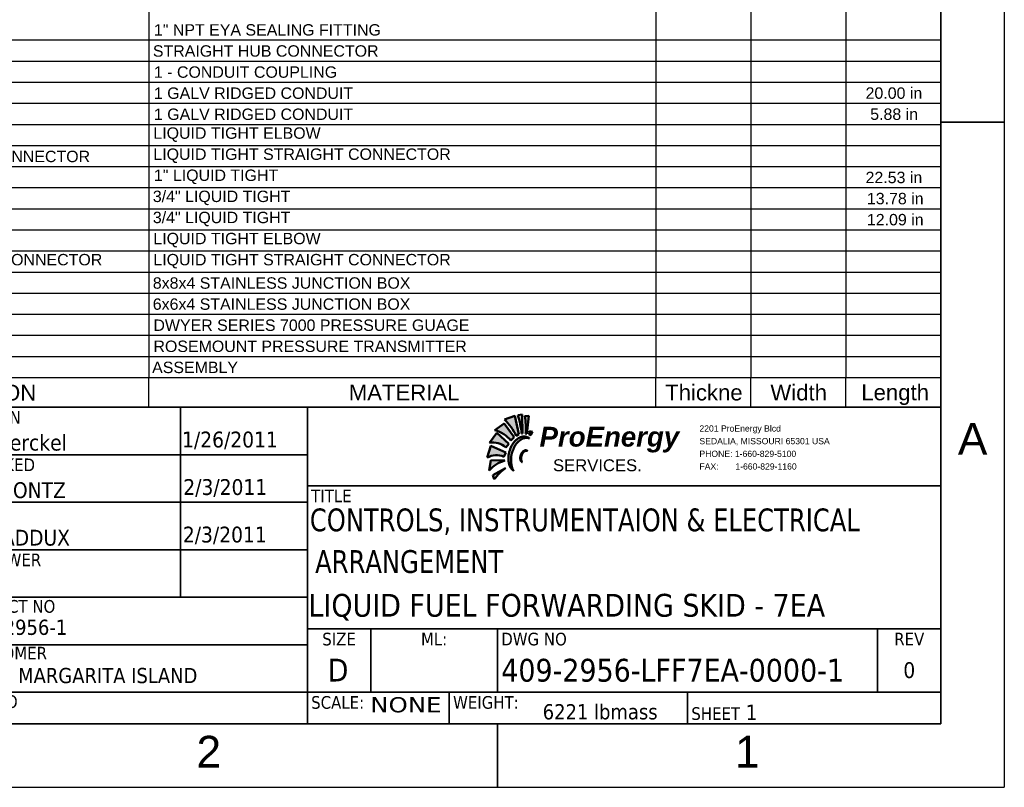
# Model space of a CAD drawing. Header units: inches. Extents: x 3 to 360, y 8 to 227.
# Tile 97 of 98: x 277 to 360, y 8 to 73. Entities that reach past the tile are written whole.
import ezdxf
from ezdxf.enums import TextEntityAlignment as Align

# ---------------------------------------------------------------- set-up
doc = ezdxf.new("R2010")
doc.units = ezdxf.units.IN
doc.header["$LTSCALE"] = 10.66666666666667
doc.header["$MEASUREMENT"] = 0
doc.layers.get('0').update_dxf_attribs({"lineweight": 25})
doc.layers.get('DEFPOINTS').update_dxf_attribs({"lineweight": 25})
for name, color, linetype, lineweight in [('BORDER', 7, 'Continuous', 25), ('BORDER_INFO', 7, 'Continuous', 25), ('BORDER_TEXT', 7, 'Continuous', 25), ('Hatch (ANSI)', 7, 'Continuous', 18), ('Title (ANSI)', 7, 'Continuous', 50)]:
    doc.layers.add(name, color=color, linetype=linetype, lineweight=lineweight)
doc.styles.add('Current-ANSI', font='arial.ttf')
doc.styles.add('DEFAULT-ANSIByLayer-SMALL', font='arial.ttf')
doc.styles.add('Note Text (ANSI)', font='tahoma.ttf')
doc.styles.get("Standard").update_dxf_attribs({"font": 'arial.ttf'})
doc.styles.add('Text Style148', font='tahoma.ttf')
doc.styles.add('Text Style149', font='tahoma.ttf')
doc.styles.add('Text Style153', font='arial.ttf')
doc.styles.add('Text Style154', font='tahoma.ttf')
doc.styles.add('Text Style190', font='tahoma.ttf', dxfattribs={"width": 0.8999999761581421})
doc.styles.add('Text Style193', font='tahoma.ttf', dxfattribs={"width": 1.363472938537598})

# ---------------------------------------------------------------- blocks, each defined once
blk = doc.blocks.new('Borders ProEnergy ANSI-D')
at = {"layer": 'BORDER', "lineweight": 35}
for p, q in [((33.25, 20.75), (33.25, 1.249999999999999)), ((33.25, 5.999999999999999), (33.75, 6)), ((33.25, 1.25), (0.7500000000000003, 1.25)), ((29.75, 1.249999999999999), (29.75, 0.7500000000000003))]:
    blk.add_line(p, q, dxfattribs=at)
at = {"layer": 'DEFPOINTS'}
for p in [(33.75, 21.25), (0.2499999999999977, 0.7500000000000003)]:
    blk.add_line(p, (33.75, 0.7500000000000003), dxfattribs=at)
at = {"layer": 'BORDER_TEXT', "style": 'Text Style153'}
blk.add_text('A', height=0.2499999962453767, dxfattribs=at).set_placement((33.5, 3.374999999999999), align=Align.CENTER)
for s, p in [('2', (27.37499999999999, 0.906249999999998)), ('1', (31.62499999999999, 0.906249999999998))]:
    blk.add_text(s, height=0.2499999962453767, dxfattribs=at).set_placement(p)
blk = doc.blocks.new('Title Blocks PROSERVICES')
at = {"layer": 'Hatch (ANSI)', "true_color": 0x800000}
h = blk.add_hatch(color=16, dxfattribs=at)
edge = h.paths.add_edge_path()
edge.add_arc((8.746292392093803, 7.178595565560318), 0.6971458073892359, 5.201255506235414, 17.41018144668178)
edge.add_line((9.411499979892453, 7.387188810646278), (9.44625313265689, 7.392051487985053))
edge.add_line((9.44625313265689, 7.392051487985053), (9.44867947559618, 7.243548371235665))
edge.add_line((9.448679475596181, 7.243548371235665), (9.440567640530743, 7.241794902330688))
h = blk.add_hatch(color=16, dxfattribs=at)
edge = h.paths.add_edge_path()
edge.add_line((9.382425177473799, 7.213013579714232), (9.303733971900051, 7.321094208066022))
edge.add_line((9.303733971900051, 7.321094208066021), (9.228571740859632, 7.26772088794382))
edge.add_arc((9.1753759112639, 7.043305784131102), 0.2306337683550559, 38.13806457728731, 76.66461849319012, ccw=False)
edge.add_line((9.356775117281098, 7.185735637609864), (9.382425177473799, 7.213013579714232))
h = blk.add_hatch(color=16, dxfattribs=at)
edge = h.paths.add_edge_path()
edge.add_arc((8.966519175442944, 7.013806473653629), 0.4801703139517, 25.96707678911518, 45.03386801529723)
edge.add_line((9.305850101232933, 7.353538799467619), (9.387460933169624, 7.380579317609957))
edge.add_line((9.387460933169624, 7.380579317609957), (9.418614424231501, 7.236458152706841))
edge.add_line((9.418614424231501, 7.236458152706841), (9.398214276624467, 7.22405125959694))
h = blk.add_hatch(color=16, dxfattribs=at)
edge = h.paths.add_edge_path()
edge.add_line((9.482671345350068, 7.240673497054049), (9.497411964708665, 7.3814581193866))
edge.add_line((9.497411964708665, 7.381458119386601), (9.465152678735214, 7.380342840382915))
edge.add_arc((8.980346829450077, 7.287077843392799), 0.4936953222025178, -5.262705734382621, 10.889299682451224, ccw=False)
edge.add_line((9.471961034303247, 7.241794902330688), (9.482671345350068, 7.240673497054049))
h = blk.add_hatch(color=16, dxfattribs=at)
edge = h.paths.add_edge_path()
edge.add_line((9.34059992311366, 7.160326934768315), (9.246486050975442, 7.247255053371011))
edge.add_line((9.246486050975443, 7.247255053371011), (9.188620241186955, 7.168659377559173))
edge.add_arc((9.214915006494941, 7.020055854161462), 0.1509119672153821, 48.48095640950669, 100.03438146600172, ccw=False)
edge.add_line((9.314949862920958, 7.133048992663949), (9.34059992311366, 7.160326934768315))
h = blk.add_hatch(color=16, dxfattribs=at)
edge = h.paths.add_edge_path()
edge.add_line((9.512281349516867, 7.228106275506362), (9.52715275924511, 7.254226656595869))
edge.add_line((9.52715275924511, 7.254226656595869), (9.503292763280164, 7.259703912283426))
edge.add_arc((9.456303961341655, 7.255110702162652), 0.04721276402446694, -24.87487236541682, 5.582991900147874, ccw=False)
edge.add_line((9.499136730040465, 7.235251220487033), (9.512281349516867, 7.228106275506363))
h = blk.add_hatch(color=16, dxfattribs=at)
edge = h.paths.add_edge_path()
edge.add_arc((9.512184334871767, 7.047018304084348), 0.1760479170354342, 161.0587916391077, 176.0106317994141)
edge.add_spline(control_points=[(9.336562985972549, 7.059266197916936), (9.336252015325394, 7.053681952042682), (9.336119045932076, 7.040913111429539), (9.33716680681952, 7.027341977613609), (9.338919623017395, 7.015347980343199), (9.34007580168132, 7.009307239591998)], knot_values=[0.66073586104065, 0.66073586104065, 0.66073586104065, 0.66073586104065, 0.66073586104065, 0.7106258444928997, 0.7711114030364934, 0.7711114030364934, 0.7711114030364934, 0.7711114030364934, 0.7711114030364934], degree=4, periodic=0)
edge.add_spline(control_points=[(9.340075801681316, 7.009307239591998), (9.34069439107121, 7.006075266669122), (9.342453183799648, 6.998045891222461), (9.344575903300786, 6.99111230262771), (9.347109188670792, 6.984948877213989), (9.34883604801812, 6.981384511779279)], knot_values=[0.7711114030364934, 0.7711114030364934, 0.7711114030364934, 0.7711114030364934, 0.7711114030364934, 0.8034729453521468, 0.8554842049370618, 0.8554842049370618, 0.8554842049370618, 0.8554842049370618, 0.8554842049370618], degree=4, periodic=0)
edge.add_arc((9.430152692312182, 7.022231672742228), 0.09099938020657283, 206.6713970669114, 219.775795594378)
edge.add_spline(control_points=[(9.360214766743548, 6.964011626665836), (9.363676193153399, 6.959950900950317), (9.367510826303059, 6.956114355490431), (9.37173798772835, 6.952411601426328), (9.376370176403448, 6.948826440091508)], knot_values=[0.9265603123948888, 0.9265603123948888, 0.9265603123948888, 0.9265603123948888, 0.9265603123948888, 1, 1, 1, 1, 1], degree=4, periodic=0)
edge.add_spline(control_points=[(9.376370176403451, 6.948826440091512), (9.373568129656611, 6.953628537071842), (9.371337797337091, 6.958171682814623), (9.369480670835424, 6.962577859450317), (9.367883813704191, 6.96700408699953)], knot_values=[0, 0, 0, 0, 0, 0.07411957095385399, 0.07411957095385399, 0.07411957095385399, 0.07411957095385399, 0.07411957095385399], degree=4, periodic=0)
edge.add_arc((9.480455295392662, 7.008489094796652), 0.1199722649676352, 191.4896469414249, 200.2299250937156, ccw=False)
edge.add_spline(control_points=[(9.362887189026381, 6.98459171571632), (9.362091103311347, 6.988216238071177), (9.360919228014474, 6.994336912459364), (9.359885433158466, 7.001138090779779), (9.359041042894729, 7.008971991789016), (9.358755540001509, 7.012061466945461)], knot_values=[0.1448794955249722, 0.1448794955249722, 0.1448794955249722, 0.1448794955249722, 0.1448794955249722, 0.1992235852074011, 0.2320987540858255, 0.2320987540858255, 0.2320987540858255, 0.2320987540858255, 0.2320987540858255], degree=4, periodic=0)
edge.add_arc((9.533088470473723, 7.036574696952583), 0.176047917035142, 172.5943208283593, 188.0039752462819, ccw=False)
edge.add_spline(control_points=[(9.358509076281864, 7.059266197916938), (9.359084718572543, 7.064521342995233), (9.360627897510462, 7.074091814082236), (9.363034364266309, 7.082624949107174), (9.366037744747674, 7.091972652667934), (9.367614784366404, 7.096669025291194)], knot_values=[0.3457965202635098, 0.3457965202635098, 0.3457965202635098, 0.3457965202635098, 0.3457965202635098, 0.3992331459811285, 0.4484703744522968, 0.4484703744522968, 0.4484703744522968, 0.4484703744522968, 0.4484703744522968], degree=4, periodic=0)
edge.add_spline(control_points=[(9.367614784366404, 7.096669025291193), (9.369555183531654, 7.102447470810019), (9.373883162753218, 7.114745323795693), (9.379048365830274, 7.128556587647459), (9.385584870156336, 7.140945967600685), (9.389097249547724, 7.146687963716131)], knot_values=[0.4484703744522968, 0.4484703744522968, 0.4484703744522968, 0.4484703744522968, 0.4484703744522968, 0.5090521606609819, 0.5705669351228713, 0.5705669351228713, 0.5705669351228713, 0.5705669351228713, 0.5705669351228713], degree=4, periodic=0)
edge.add_spline(control_points=[(9.389097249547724, 7.146687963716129), (9.391321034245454, 7.150323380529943), (9.397304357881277, 7.159214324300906), (9.40365700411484, 7.166525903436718), (9.409261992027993, 7.172304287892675), (9.412539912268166, 7.17545430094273)], knot_values=[0.5705669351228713, 0.5705669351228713, 0.5705669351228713, 0.5705669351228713, 0.5705669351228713, 0.6095136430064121, 0.671374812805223, 0.671374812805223, 0.671374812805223, 0.671374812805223, 0.671374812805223], degree=4, periodic=0)
edge.add_spline(control_points=[(9.412539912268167, 7.17545430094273), (9.414460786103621, 7.177300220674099), (9.418385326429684, 7.180897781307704), (9.422171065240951, 7.184055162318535), (9.426457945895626, 7.187299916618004), (9.428876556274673, 7.189029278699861)], knot_values=[0.671374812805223, 0.671374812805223, 0.671374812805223, 0.671374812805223, 0.671374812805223, 0.7076256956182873, 0.7476424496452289, 0.7476424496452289, 0.7476424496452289, 0.7476424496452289, 0.7476424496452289], degree=4, periodic=0)
edge.add_spline(control_points=[(9.428876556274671, 7.189029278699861), (9.431930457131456, 7.191212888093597), (9.438066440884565, 7.195323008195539), (9.445337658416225, 7.199598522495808), (9.453164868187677, 7.202901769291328), (9.456810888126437, 7.204163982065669)], knot_values=[0.7476424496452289, 0.7476424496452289, 0.7476424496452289, 0.7476424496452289, 0.7476424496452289, 0.7981703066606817, 0.840918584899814, 0.840918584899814, 0.840918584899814, 0.840918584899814, 0.840918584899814], degree=4, periodic=0)
edge.add_spline(control_points=[(9.456810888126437, 7.204163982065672), (9.46464283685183, 7.206875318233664), (9.472746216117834, 7.208425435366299), (9.480546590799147, 7.208344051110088), (9.487422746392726, 7.207482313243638)], knot_values=[0.840918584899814, 0.840918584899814, 0.840918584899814, 0.840918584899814, 0.840918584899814, 0.9327453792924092, 0.9327453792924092, 0.9327453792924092, 0.9327453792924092, 0.9327453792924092], degree=4, periodic=0)
edge.add_spline(control_points=[(9.487422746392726, 7.207482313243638), (9.492458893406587, 7.206851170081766), (9.496999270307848, 7.20580142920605), (9.500799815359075, 7.204667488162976), (9.503603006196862, 7.204163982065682)], knot_values=[0.9327453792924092, 0.9327453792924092, 0.9327453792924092, 0.9327453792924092, 0.9327453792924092, 1, 1, 1, 1, 1], degree=4, periodic=0)
edge.add_arc((9.459302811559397, 7.141634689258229), 0.07663171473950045, 54.68353204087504, 94.80028028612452)
edge.add_spline(control_points=[(9.452890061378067, 7.217997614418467), (9.448734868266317, 7.217609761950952), (9.440062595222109, 7.216127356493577), (9.431851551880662, 7.213328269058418), (9.424541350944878, 7.209903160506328), (9.420913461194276, 7.207957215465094)], knot_values=[0.1592324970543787, 0.1592324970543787, 0.1592324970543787, 0.1592324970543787, 0.1592324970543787, 0.2020377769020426, 0.2495258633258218, 0.2495258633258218, 0.2495258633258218, 0.2495258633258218, 0.2495258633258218], degree=4, periodic=0)
edge.add_spline(control_points=[(9.420913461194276, 7.207957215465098), (9.417561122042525, 7.206159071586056), (9.411621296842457, 7.202555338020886), (9.406242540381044, 7.198596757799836), (9.400792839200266, 7.194086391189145), (9.398214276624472, 7.191837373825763)], knot_values=[0.2495258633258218, 0.2495258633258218, 0.2495258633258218, 0.2495258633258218, 0.2495258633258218, 0.2934070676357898, 0.3318202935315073, 0.3318202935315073, 0.3318202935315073, 0.3318202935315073, 0.3318202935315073], degree=4, periodic=0)
edge.add_spline(control_points=[(9.39821427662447, 7.191837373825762), (9.394148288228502, 7.18829102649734), (9.387208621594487, 7.181767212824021), (9.379816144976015, 7.173988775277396), (9.372915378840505, 7.164427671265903), (9.370255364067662, 7.160326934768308)], knot_values=[0.3318202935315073, 0.3318202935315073, 0.3318202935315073, 0.3318202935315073, 0.3318202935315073, 0.3923919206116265, 0.433049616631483, 0.433049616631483, 0.433049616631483, 0.433049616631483, 0.433049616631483], degree=4, periodic=0)
edge.add_spline(control_points=[(9.370255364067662, 7.160326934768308), (9.366189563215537, 7.154059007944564), (9.358712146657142, 7.14054522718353), (9.352686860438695, 7.125051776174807), (9.347791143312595, 7.11084237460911), (9.345669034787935, 7.104163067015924)], knot_values=[0.433049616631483, 0.433049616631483, 0.433049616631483, 0.433049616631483, 0.433049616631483, 0.4951944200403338, 0.5551719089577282, 0.5551719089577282, 0.5551719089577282, 0.5551719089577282, 0.5551719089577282], degree=4, periodic=0)
h = blk.add_hatch(color=16, dxfattribs=at)
edge = h.paths.add_edge_path()
edge.add_arc((9.242283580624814, 6.921169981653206), 0.1495633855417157, 67.41772133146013, 119.2070680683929)
edge.add_line((9.169301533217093, 7.051718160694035), (9.198562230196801, 7.144828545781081))
edge.add_line((9.198562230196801, 7.144828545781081), (9.315138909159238, 7.093386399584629))
edge.add_line((9.315138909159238, 7.093386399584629), (9.299717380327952, 7.059266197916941))
h = blk.add_hatch(color=16, dxfattribs=at)
edge = h.paths.add_edge_path()
edge.add_spline(control_points=[(9.429910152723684, 7.048820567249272), (9.42992470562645, 7.047883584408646), (9.429998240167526, 7.045991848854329), (9.430147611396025, 7.044228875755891), (9.43036849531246, 7.042309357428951), (9.430509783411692, 7.041241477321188)], knot_values=[0.6791800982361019, 0.6791800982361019, 0.6791800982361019, 0.6791800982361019, 0.6791800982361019, 0.7133931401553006, 0.7517876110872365, 0.7517876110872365, 0.7517876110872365, 0.7517876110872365, 0.7517876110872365], degree=4, periodic=0)
edge.add_spline(control_points=[(9.430509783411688, 7.041241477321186), (9.430686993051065, 7.039902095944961), (9.431085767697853, 7.037272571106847), (9.43164642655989, 7.03429778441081), (9.43250507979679, 7.031382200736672), (9.432964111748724, 7.030080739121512)], knot_values=[0.7517876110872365, 0.7517876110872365, 0.7517876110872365, 0.7517876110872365, 0.7517876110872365, 0.7999436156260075, 0.8408039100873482, 0.8408039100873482, 0.8408039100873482, 0.8408039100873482, 0.8408039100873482], degree=4, periodic=0)
edge.add_arc((9.46279546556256, 7.041207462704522), 0.03183887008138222, 200.4548891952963, 220.2868849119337)
edge.add_spline(control_points=[(9.438508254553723, 7.020619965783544), (9.439910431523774, 7.019076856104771), (9.441385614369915, 7.017762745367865), (9.442816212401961, 7.016638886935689), (9.443978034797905, 7.015524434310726)], knot_values=[0.9280028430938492, 0.9280028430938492, 0.9280028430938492, 0.9280028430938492, 0.9280028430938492, 1, 1, 1, 1, 1], degree=4, periodic=0)
edge.add_spline(control_points=[(9.443978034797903, 7.015524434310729), (9.443144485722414, 7.016456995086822), (9.442426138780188, 7.017904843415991), (9.441784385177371, 7.019585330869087), (9.4412029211, 7.02136822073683)], knot_values=[0, 0, 0, 0, 0, 0.07129129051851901, 0.07129129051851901, 0.07129129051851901, 0.07129129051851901, 0.07129129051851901], degree=4, periodic=0)
edge.add_arc((9.48039534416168, 7.036399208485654), 0.0419759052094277, 188.6574161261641, 200.9827026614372, ccw=False)
edge.add_spline(control_points=[(9.438897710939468, 7.030080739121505), (9.438628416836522, 7.031329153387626), (9.438173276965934, 7.033652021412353), (9.437811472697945, 7.036038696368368), (9.437592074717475, 7.038787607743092), (9.437519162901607, 7.040111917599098)], knot_values=[0.1554362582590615, 0.1554362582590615, 0.1554362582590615, 0.1554362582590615, 0.1554362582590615, 0.2034983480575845, 0.2446264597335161, 0.2446264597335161, 0.2446264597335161, 0.2446264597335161, 0.2446264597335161], degree=4, periodic=0)
edge.add_arc((9.498810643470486, 7.046225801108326), 0.06159565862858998, 174.303535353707, 185.696464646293, ccw=False)
edge.add_spline(control_points=[(9.437519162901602, 7.052339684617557), (9.437574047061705, 7.05343683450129), (9.437692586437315, 7.054977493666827), (9.43789455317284, 7.056310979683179), (9.438319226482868, 7.058065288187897), (9.43850825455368, 7.05878155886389)], knot_values=[0.3426393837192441, 0.3426393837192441, 0.3426393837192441, 0.3426393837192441, 0.3426393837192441, 0.3878630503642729, 0.4141953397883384, 0.4141953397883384, 0.4141953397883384, 0.4141953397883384, 0.4141953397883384], degree=4, periodic=0)
edge.add_spline(control_points=[(9.43850825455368, 7.058781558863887), (9.439033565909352, 7.060772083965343), (9.440477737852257, 7.065479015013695), (9.442984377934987, 7.073078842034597), (9.445250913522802, 7.078746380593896), (9.446253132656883, 7.080939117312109)], knot_values=[0.4141953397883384, 0.4141953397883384, 0.4141953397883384, 0.4141953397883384, 0.4141953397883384, 0.4873730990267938, 0.5499910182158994, 0.5499910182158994, 0.5499910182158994, 0.5499910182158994, 0.5499910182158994], degree=4, periodic=0)
edge.add_spline(control_points=[(9.44625313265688, 7.080939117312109), (9.446852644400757, 7.082250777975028), (9.448297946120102, 7.085123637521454), (9.449659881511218, 7.087062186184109), (9.451228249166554, 7.088933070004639), (9.452253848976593, 7.090077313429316)], knot_values=[0.5499910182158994, 0.5499910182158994, 0.5499910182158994, 0.5499910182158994, 0.5499910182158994, 0.5874480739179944, 0.6426666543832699, 0.6426666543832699, 0.6426666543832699, 0.6426666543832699, 0.6426666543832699], degree=4, periodic=0)
edge.add_arc((9.493154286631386, 7.056680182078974), 0.05280354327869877, 126.8456429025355, 140.7667448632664, ccw=False)
edge.add_spline(control_points=[(9.46149004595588, 7.098936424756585), (9.462752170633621, 7.099934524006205), (9.465522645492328, 7.101933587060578), (9.468413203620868, 7.103536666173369), (9.471354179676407, 7.104647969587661), (9.472911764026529, 7.105101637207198)], knot_values=[0.7429392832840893, 0.7429392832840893, 0.7429392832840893, 0.7429392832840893, 0.7429392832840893, 0.7903025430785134, 0.8439197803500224, 0.8439197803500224, 0.8439197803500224, 0.8439197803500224, 0.8439197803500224], degree=4, periodic=0)
edge.add_spline(control_points=[(9.472911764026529, 7.105101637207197), (9.475461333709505, 7.105844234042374), (9.478000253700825, 7.106221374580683), (9.480448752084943, 7.106242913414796), (9.482671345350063, 7.106037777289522)], knot_values=[0.8439197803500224, 0.8439197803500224, 0.8439197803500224, 0.8439197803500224, 0.8439197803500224, 0.9316844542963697, 0.9316844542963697, 0.9316844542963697, 0.9316844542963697, 0.9316844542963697], degree=4, periodic=0)
edge.add_spline(control_points=[(9.482671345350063, 7.106037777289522), (9.484401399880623, 7.105878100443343), (9.485994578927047, 7.105581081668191), (9.487386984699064, 7.105207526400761), (9.488494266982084, 7.104861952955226)], knot_values=[0.9316844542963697, 0.9316844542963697, 0.9316844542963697, 0.9316844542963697, 0.9316844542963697, 1, 1, 1, 1, 1], degree=4, periodic=0)
edge.add_spline(control_points=[(9.488494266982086, 7.104861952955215), (9.487383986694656, 7.105541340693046), (9.486031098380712, 7.106402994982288), (9.484449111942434, 7.10725703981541), (9.482671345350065, 7.107988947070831)], knot_values=[0, 0, 0, 0, 0, 0.06769824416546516, 0.06769824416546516, 0.06769824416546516, 0.06769824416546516, 0.06769824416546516], degree=4, periodic=0)
edge.add_arc((9.47299451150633, 7.082984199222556), 0.02681191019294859, 68.84356964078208, 92.20903897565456)
edge.add_spline(control_points=[(9.471961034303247, 7.109776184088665), (9.470081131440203, 7.10966010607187), (9.466499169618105, 7.109090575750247), (9.462848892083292, 7.107831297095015), (9.45938261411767, 7.106027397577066), (9.457838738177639, 7.105101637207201)], knot_values=[0.1544700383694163, 0.1544700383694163, 0.1544700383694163, 0.1544700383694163, 0.1544700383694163, 0.2092160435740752, 0.2560332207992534, 0.2560332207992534, 0.2560332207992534, 0.2560332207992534, 0.2560332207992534], degree=4, periodic=0)
edge.add_arc((9.485840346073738, 7.060334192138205), 0.05280354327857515, 122.0255846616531, 153.6863660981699)
edge.add_spline(control_points=[(9.438508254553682, 7.083741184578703), (9.43739673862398, 7.081508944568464), (9.435212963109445, 7.076570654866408), (9.433121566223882, 7.070690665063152), (9.431725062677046, 7.065092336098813), (9.431194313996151, 7.062435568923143)], knot_values=[0.4568216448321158, 0.4568216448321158, 0.4568216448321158, 0.4568216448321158, 0.4568216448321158, 0.5191163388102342, 0.5818009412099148, 0.5818009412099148, 0.5818009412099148, 0.5818009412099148, 0.5818009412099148], degree=4, periodic=0)
edge.add_spline(control_points=[(9.431194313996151, 7.062435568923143), (9.430892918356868, 7.060926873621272), (9.43021810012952, 7.056932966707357), (9.42994574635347, 7.053413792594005), (9.429883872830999, 7.050512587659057), (9.429910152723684, 7.048820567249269)], knot_values=[0.5818009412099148, 0.5818009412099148, 0.5818009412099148, 0.5818009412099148, 0.5818009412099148, 0.6173975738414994, 0.6791800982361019, 0.6791800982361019, 0.6791800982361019, 0.6791800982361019, 0.6791800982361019], degree=4, periodic=0)
h = blk.add_hatch(color=16, dxfattribs=at)
edge = h.paths.add_edge_path()
edge.add_arc((9.375067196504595, 6.782615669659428), 0.2542326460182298, 105.1500126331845, 138.8023500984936)
edge.add_line((9.183771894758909, 6.950068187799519), (9.196863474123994, 7.032149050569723))
edge.add_line((9.196863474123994, 7.032149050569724), (9.308624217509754, 7.028012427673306))
h = blk.add_hatch(color=16, dxfattribs=at)
edge = h.paths.add_edge_path()
edge.add_arc((9.55378602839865, 6.632940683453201), 0.4127371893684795, 125.3618273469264, 143.0778917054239)
edge.add_line((9.223822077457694, 6.880883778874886), (9.21453518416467, 6.913620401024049))
edge.add_line((9.21453518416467, 6.913620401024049), (9.314919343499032, 6.969533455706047))
at = {"color": 16, "true_color": 0x7f0000}
for p, q in [((9.44625313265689, 7.392051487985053), (9.41144559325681, 7.387181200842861)), ((9.303733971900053, 7.321094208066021), (9.228571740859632, 7.26772088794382)), ((9.382425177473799, 7.213013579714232), (9.303733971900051, 7.321094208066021)), ((9.418614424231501, 7.236458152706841), (9.387460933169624, 7.380579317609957)), ((9.497411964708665, 7.381458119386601), (9.46472630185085, 7.380328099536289)), ((9.482671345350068, 7.240673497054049), (9.497411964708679, 7.381458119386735)), ((9.246486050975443, 7.247255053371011), (9.188620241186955, 7.168659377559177)), ((9.34059992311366, 7.160326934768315), (9.246486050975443, 7.247255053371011)), ((9.398214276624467, 7.22405125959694), (9.418614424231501, 7.236458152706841)), ((9.471961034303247, 7.241794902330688), (9.482671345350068, 7.240673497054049)), ((9.499136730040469, 7.235251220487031), (9.512281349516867, 7.228106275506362)), ((9.52715275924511, 7.254226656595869), (9.503292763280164, 7.259703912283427)), ((9.512281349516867, 7.228106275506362), (9.52715275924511, 7.254226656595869)), ((9.314949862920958, 7.133048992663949), (9.34059992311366, 7.160326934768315)), ((9.356775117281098, 7.185735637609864), (9.382425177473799, 7.213013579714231)), ((9.198562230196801, 7.144828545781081), (9.169301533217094, 7.051718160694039)), ((9.315138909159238, 7.093386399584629), (9.198562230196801, 7.144828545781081)), ((9.299717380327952, 7.059266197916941), (9.315138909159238, 7.093386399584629)), ((9.196863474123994, 7.032149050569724), (9.183771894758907, 6.950068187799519)), ((9.308624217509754, 7.028012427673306), (9.196863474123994, 7.032149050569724)), ((9.308290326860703, 7.028024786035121), (9.308624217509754, 7.028012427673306)), ((9.314919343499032, 6.969533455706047), (9.21453518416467, 6.913620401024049)), ((9.314609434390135, 6.969408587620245), (9.314919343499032, 6.969533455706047)), ((9.214535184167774, 6.913620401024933), (9.223822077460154, 6.880883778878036))]:
    blk.add_line(p, q, dxfattribs=at)
at = {"color": 7}
blk.add_line((9.387460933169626, 7.380579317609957), (9.305850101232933, 7.353538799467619), dxfattribs=at)
at = {"color": 16, "true_color": 0x7f0000}
for centre, radius, start, end in [((8.966519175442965, 7.013806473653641), 0.4801703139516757, 25.96707678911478, 45.03386801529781), ((9.1753759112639, 7.043305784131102), 0.2306337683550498, 38.13806457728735, 76.66461849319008), ((9.214915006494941, 7.020055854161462), 0.1509119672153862, 48.48095640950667, 100.0343814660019), ((9.496017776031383, 7.07689820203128), 0.1509189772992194, 122.0255846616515, 164.8883941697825), ((9.516921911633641, 7.066454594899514), 0.1509189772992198, 122.0255846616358, 164.8883941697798), ((9.459302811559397, 7.141634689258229), 0.07663171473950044, 54.68353204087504, 124.4205371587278), ((9.480206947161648, 7.131191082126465), 0.0766317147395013, 72.22347513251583, 124.4205371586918), ((9.512184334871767, 7.047018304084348), 0.1760479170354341, 156.8453747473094, 191.761695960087), ((9.533088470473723, 7.036574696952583), 0.176047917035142, 156.8453747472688, 191.7616959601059), ((9.491496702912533, 7.049879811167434), 0.06159565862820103, 156.845374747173, 191.7616959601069), ((9.485840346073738, 7.060334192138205), 0.05280354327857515, 122.0255846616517, 164.8883941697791), ((9.493154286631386, 7.056680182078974), 0.05280354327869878, 122.0255846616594, 164.8883941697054), ((9.47299451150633, 7.082984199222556), 0.02681191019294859, 54.68353204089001, 124.4205371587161), ((9.480308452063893, 7.079330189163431), 0.02681191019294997, 72.22347513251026, 124.4205371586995), ((9.242283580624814, 6.921169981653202), 0.149563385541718, 67.41772133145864, 119.2070680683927), ((9.375863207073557, 6.781668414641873), 0.2554555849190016, 105.3383793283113, 138.7600817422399), ((9.430152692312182, 7.022231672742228), 0.09099938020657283, 187.0058509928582, 233.7705274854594), ((9.480455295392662, 7.008489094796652), 0.1199722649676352, 183.7278534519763, 209.8217758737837), ((9.46279546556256, 7.041207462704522), 0.03183887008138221, 187.0058509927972, 233.7705274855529), ((9.498810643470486, 7.046225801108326), 0.06159565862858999, 156.8453747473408, 191.7616959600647), ((9.48039534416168, 7.036399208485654), 0.04197590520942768, 183.7278534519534, 209.8217758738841), ((9.556388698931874, 6.630633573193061), 0.4162039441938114, 125.5149500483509, 143.0392185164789)]:
    blk.add_arc(centre, radius, start, end, dxfattribs=at)
at = {"layer": 'BORDER', "lineweight": 35}
for p, q in [((12.75001003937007, 7.449984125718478), (5.000010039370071, 7.449984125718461)), ((6.750013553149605, 5.94998412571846), (6.750013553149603, 7.449984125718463)), ((7.750010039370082, 4.949984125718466), (7.750010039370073, 7.449984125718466)), ((12.75001003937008, 4.949984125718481), (12.75001003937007, 7.449984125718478)), ((5.000010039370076, 7.074984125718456), (7.750010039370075, 7.074984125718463)), ((7.750010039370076, 6.829987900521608), (12.75001003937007, 6.829987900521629)), ((5.000010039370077, 6.699984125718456), (7.750010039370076, 6.699984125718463)), ((5.000010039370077, 6.324984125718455), (7.750010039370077, 6.324984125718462)), ((5.000010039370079, 5.949984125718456), (7.750010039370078, 5.949984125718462)), ((8.25001003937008, 5.199984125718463), (8.25001003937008, 5.699985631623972)), ((9.25001003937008, 5.199984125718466), (9.25001003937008, 5.699985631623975)), ((5.000010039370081, 5.574984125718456), (7.750010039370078, 5.574984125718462)), ((7.75001003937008, 5.199984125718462), (5.000010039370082, 5.199984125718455)), ((12.75001003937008, 5.199984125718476), (7.75001003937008, 5.199984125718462)), ((5.000010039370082, 4.949984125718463), (12.75001003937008, 4.949984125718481))]:
    blk.add_line(p, q, dxfattribs=at)
at = {"layer": 'Title (ANSI)'}
for p, q in [((9.44625313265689, 7.392051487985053), (9.411499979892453, 7.387188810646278)), ((9.44625313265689, 7.392051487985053), (9.448679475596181, 7.243548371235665)), ((9.228571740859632, 7.26772088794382), (9.303733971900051, 7.321094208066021)), ((9.303733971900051, 7.321094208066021), (9.382425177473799, 7.213013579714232)), ((9.305850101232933, 7.353538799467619), (9.387460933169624, 7.380579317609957)), ((9.387460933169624, 7.380579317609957), (9.418614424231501, 7.236458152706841)), ((9.465152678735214, 7.380342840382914), (9.497411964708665, 7.381458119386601)), ((9.497411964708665, 7.381458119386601), (9.482671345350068, 7.240673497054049)), ((9.188620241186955, 7.168659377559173), (9.246486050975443, 7.247255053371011)), ((9.246486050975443, 7.247255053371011), (9.34059992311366, 7.160326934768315)), ((9.418614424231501, 7.236458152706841), (9.398214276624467, 7.22405125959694)), ((9.440567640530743, 7.241794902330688), (9.448679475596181, 7.243548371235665)), ((9.482671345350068, 7.240673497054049), (9.471961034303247, 7.241794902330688)), ((9.512281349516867, 7.228106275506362), (9.499136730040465, 7.235251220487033)), ((9.503292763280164, 7.259703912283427), (9.52715275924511, 7.254226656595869)), ((9.52715275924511, 7.254226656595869), (9.512281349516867, 7.228106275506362)), ((9.34059992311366, 7.160326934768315), (9.314949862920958, 7.133048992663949)), ((9.382425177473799, 7.213013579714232), (9.356775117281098, 7.185735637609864)), ((9.169301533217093, 7.051718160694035), (9.198562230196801, 7.144828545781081)), ((9.198562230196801, 7.144828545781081), (9.315138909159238, 7.093386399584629)), ((9.315138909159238, 7.093386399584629), (9.299717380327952, 7.059266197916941)), ((9.183771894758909, 6.950068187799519), (9.196863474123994, 7.032149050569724)), ((9.196863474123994, 7.032149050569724), (9.308624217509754, 7.028012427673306)), ((9.21453518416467, 6.913620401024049), (9.314919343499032, 6.969533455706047)), ((9.223822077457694, 6.880883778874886), (9.21453518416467, 6.913620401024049))]:
    blk.add_line(p, q, dxfattribs=at)
at = {"layer": 'Title (ANSI)', "lineweight": 35}
for p, q in [((12.75001003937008, 5.699985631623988), (7.750010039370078, 5.699985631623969)), ((12.25001003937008, 5.199984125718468), (12.25001003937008, 5.699985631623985)), ((8.870017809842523, 5.199984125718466), (8.870017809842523, 4.949984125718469)), ((10.75001003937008, 5.199984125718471), (10.75001003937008, 4.949984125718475))]:
    blk.add_line(p, q, dxfattribs=at)
at = {"layer": 'Title (ANSI)'}
for centre, radius, start, end in [((8.746292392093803, 7.178595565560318), 0.6971458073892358, 5.201255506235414, 17.41018144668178), ((8.966519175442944, 7.013806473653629), 0.4801703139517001, 25.96707678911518, 45.03386801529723), ((8.980346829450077, 7.287077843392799), 0.4936953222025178, 354.7372942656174, 10.88929968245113), ((9.1753759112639, 7.043305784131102), 0.2306337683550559, 38.13806457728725, 76.66461849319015), ((9.456303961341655, 7.255110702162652), 0.04721276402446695, 335.1251276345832, 5.582991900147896), ((9.214915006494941, 7.020055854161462), 0.1509119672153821, 48.48095640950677, 100.0343814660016), ((9.242283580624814, 6.921169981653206), 0.1495633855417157, 67.41772133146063, 119.2070680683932), ((9.375067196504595, 6.782615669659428), 0.2542326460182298, 105.1500126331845, 138.8023500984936), ((9.55378602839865, 6.632940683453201), 0.4127371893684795, 125.3618273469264, 143.0778917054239)]:
    blk.add_arc(centre, radius, start, end, dxfattribs=at)
for points, knots in [([(9.50360300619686, 7.204163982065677), (9.496507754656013, 7.209380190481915), (9.4674837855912, 7.22663317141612), (9.42423365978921, 7.213913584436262), (9.396214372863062, 7.190941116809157), (9.364060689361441, 7.160092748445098), (9.34436575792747, 7.101424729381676), (9.33371395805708, 7.066568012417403), (9.338783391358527, 6.998172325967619), (9.349992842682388, 6.973786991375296), (9.3639742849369, 6.958420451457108), (9.376370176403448, 6.948826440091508)], [0, 0, 0, 0, 0, 0.2020377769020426, 0.2934070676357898, 0.3923919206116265, 0.4951944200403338, 0.6050171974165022, 0.7106258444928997, 0.8034729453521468, 1, 1, 1, 1, 1]), ([(9.503603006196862, 7.204163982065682), (9.495190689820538, 7.205674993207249), (9.469992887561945, 7.216088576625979), (9.430672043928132, 7.191777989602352), (9.411724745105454, 7.17561166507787), (9.383283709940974, 7.145262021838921), (9.366940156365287, 7.093468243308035), (9.35619512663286, 7.065748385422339), (9.357835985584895, 7.001538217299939), (9.36383983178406, 6.97795497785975), (9.3688386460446, 6.961733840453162), (9.376370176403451, 6.948826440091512)], [0, 0, 0, 0, 0, 0.2018296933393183, 0.2923743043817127, 0.3904863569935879, 0.4909478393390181, 0.6007668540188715, 0.7071887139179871, 0.8007764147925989, 1, 1, 1, 1, 1]), ([(9.488494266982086, 7.104861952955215), (9.485063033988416, 7.106961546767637), (9.476641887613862, 7.112587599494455), (9.459733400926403, 7.108992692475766), (9.444932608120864, 7.094648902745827), (9.438156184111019, 7.084962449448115), (9.430451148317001, 7.064231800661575), (9.429565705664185, 7.049214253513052), (9.43050126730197, 7.040052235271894), (9.433151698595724, 7.023161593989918), (9.440749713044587, 7.018621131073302), (9.443978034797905, 7.015524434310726)], [0, 0, 0, 0, 0, 0.2092160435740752, 0.3064968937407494, 0.4133296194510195, 0.5191163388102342, 0.6173975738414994, 0.7133931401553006, 0.7999436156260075, 1, 1, 1, 1, 1]), ([(9.443978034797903, 7.015524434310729), (9.441598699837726, 7.018186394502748), (9.439551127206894, 7.027936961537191), (9.436915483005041, 7.03457846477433), (9.437570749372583, 7.055077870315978), (9.437649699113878, 7.056838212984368), (9.446360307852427, 7.083814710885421), (9.450985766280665, 7.088712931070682), (9.463562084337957, 7.102556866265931), (9.476240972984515, 7.107849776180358), (9.485095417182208, 7.105922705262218), (9.488494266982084, 7.104861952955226)], [0, 0, 0, 0, 0, 0.2034983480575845, 0.2892243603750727, 0.3878630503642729, 0.4873730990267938, 0.5874480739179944, 0.694879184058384, 0.7903025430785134, 1, 1, 1, 1, 1])]:
    blk.add_open_spline(points, degree=4, knots=knots, dxfattribs=at)
at = {"attachment_point": 1}
for s, insert, char_height, width, line_spacing_factor in [('\\fArial|b0|i0;\\H0.0487;2201 ProEnergy Blcd\\PSEDALIA, MISSOURI 65301 USA\\PPHONE: 1-660-829-5100\\PFAX:       1-660-829-1160', (10.84396285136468, 7.306243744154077), 0.04874999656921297, 1.176338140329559, 1.230769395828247), ('\\fArial|b1|i1;\\H0.1560;ProEnergy', (9.582332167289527, 7.294943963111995), 0.1559999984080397, 1.181056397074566, 0.6324599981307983)]:
    blk.add_mtext(s, dxfattribs=dict(at, insert=insert, char_height=char_height, width=width, line_spacing_factor=line_spacing_factor))
at = {"color": 16, "true_color": 0x800000, "insert": (9.68856851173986, 7.038483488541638), "char_height": 0.09399999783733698, "width": 1.028797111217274, "attachment_point": 1, "line_spacing_factor": 0.6349999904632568}
blk.add_mtext('\\fArial|b0|i0;\\H0.0940;SERVICES.', dxfattribs=at)
at = {"layer": 'BORDER_INFO', "style": 'Text Style154'}
for s, p in [('DRAWN', (5.030010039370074, 7.419984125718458)), ('CHECKED', (5.030010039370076, 7.044984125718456)), ('REVIEWER', (5.030010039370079, 6.294984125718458)), ('PROJECT NO', (5.03271604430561, 5.928029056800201)), ('DWG NO', (9.28001003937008, 5.66998563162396)), ('CUSTOMER', (5.028947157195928, 5.558780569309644)), ('JOB NO', (5.03677490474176, 5.176088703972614)), ('SCALE:', (7.780010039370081, 5.169984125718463)), ('WEIGHT:', (8.900017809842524, 5.169984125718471))]:
    blk.add_text(s, height=0.1000000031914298, dxfattribs=at).set_placement(p, align=Align.TOP_LEFT)
for s, p in [('SIZE', (8.00001003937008, 5.669985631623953)), ('ML:', (8.750010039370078, 5.669985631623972)), ('REV', (12.50001003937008, 5.669985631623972))]:
    blk.add_text(s, height=0.1000000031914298, dxfattribs=at).set_placement(p, align=Align.TOP_CENTER)
at = {"layer": 'BORDER_INFO', "insert": (10.78001003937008, 4.979984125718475), "char_height": 0.1200000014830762, "attachment_point": 7, "style": 'Note Text (ANSI)'}
blk.add_mtext('\\fTahoma|b0|i0;\\H0.1000;SHEET\\fTahoma|b0|i0;\\H0.1200; 1 ', dxfattribs=at)
at = {"layer": 'Title (ANSI)', "style": 'Text Style154'}
blk.add_text('TITLE', height=0.1000000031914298, dxfattribs=at).set_placement((7.780010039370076, 6.799987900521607), align=Align.TOP_LEFT)
at = {"layer": 'Title (ANSI)', "style": 'Text Style148'}
blk.add_text('409-2956-LFF7EA-0000-1 ', height=0.1799999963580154, dxfattribs=at).set_placement((9.280010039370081, 5.229984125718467), align=Align.BOTTOM_LEFT)
at = {"layer": 'Title (ANSI)'}
for tag, p, height, style in [('AUTHOR_001', (5.023545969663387, 7.107586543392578), 0.1249999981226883, 'Text Style149'), ('CREATION_DATE_001', (6.761041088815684, 7.132183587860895), 0.1249999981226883, 'Text Style149'), ('CHECKED_BY_001', (5.030010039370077, 6.732586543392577), 0.1249999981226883, 'Text Style149'), ('CHECKED_DATE_001', (6.770863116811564, 6.75718358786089), 0.1249999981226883, 'Text Style149'), ('ENG_APPROVED_BY_001', (5.01733374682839, 6.357586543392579), 0.1249999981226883, 'Text Style149'), ('ENG_APPROVAL_DATE_001', (6.767293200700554, 6.382183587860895), 0.1249999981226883, 'Text Style149'), ('SUBJECT_001', (7.758609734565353, 5.796534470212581), 0.1799999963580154, 'Text Style148'), ('PROJECT_001', (5.032327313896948, 5.652910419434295), 0.1200000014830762, 'Note Text (ANSI)'), ('Sheet_Size_001', (7.910795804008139, 5.284984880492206), 0.1799999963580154, 'Text Style148'), ('Sheet_Revision_001', (12.45308257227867, 5.312526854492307), 0.1249999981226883, 'Text Style149'), ('COMPANY_001', (5.028922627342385, 5.272135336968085), 0.1200000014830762, 'Note Text (ANSI)'), ('MASS\\P0;_001', (9.607324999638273, 4.986213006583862), 0.1200000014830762, 'Note Text (ANSI)')]:
    blk.add_attdef(tag, p, '', height=height, dxfattribs=dict(at, style=style))
for tag, p, height, style, width in [('TITLE_001', (7.769682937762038, 6.47051191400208), 0.1799999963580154, 'Text Style190', 0.9), ('DESCRIPTION_001', (7.81158200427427, 6.141778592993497), 0.1799999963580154, 'Text Style190', 0.9), ('SCALE_001', (8.246203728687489, 5.041737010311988), 0.1200000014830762, 'Text Style193', 1.3635)]:
    blk.add_attdef(tag, p, '', height=height, dxfattribs=dict(at, style=style, width=width))
at = {"layer": 'Title (ANSI)', "style": 'Note Text (ANSI)'}
for tag, p in [('MFG_APPROVED_BY', (5.03001003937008, 6.100741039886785)), ('MFG_APPROVED_DATE', (6.780013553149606, 6.101815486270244)), ('COST_CENTER', (5.607337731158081, 5.139781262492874))]:
    blk.add_attdef(tag, text='', height=0.1200000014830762, dxfattribs=at).set_placement(p, align=Align.TOP_LEFT)
blk.add_attdef('ML', text='', height=0.1200000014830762, dxfattribs=at).set_placement((8.768538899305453, 5.391051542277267), align=Align.MIDDLE_CENTER)
blk = doc.blocks.new('Parts List')
for p, q in [((26.99999999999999, 12.63866611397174), (26.99999999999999, 3.98177591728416)), ((30.99999999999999, 12.63866611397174), (30.99999999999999, 3.98177591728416)), ((31.74999999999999, 12.63866611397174), (31.74999999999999, 3.98177591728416)), ((32.49999999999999, 12.63866611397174), (32.49999999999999, 3.98177591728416)), ((33.24999999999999, 12.63866611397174), (33.24999999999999, 3.98177591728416)), ((33.24999999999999, 6.645434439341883), (19.74999999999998, 6.645434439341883)), ((33.24999999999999, 6.478955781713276), (19.74999999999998, 6.478955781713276)), ((33.24999999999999, 6.312477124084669), (19.74999999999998, 6.312477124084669)), ((33.24999999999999, 6.145998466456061), (19.74999999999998, 6.145998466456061)), ((33.24999999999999, 5.979519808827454), (19.74999999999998, 5.979519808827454)), ((33.24999999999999, 5.813041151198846), (19.74999999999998, 5.813041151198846)), ((33.24999999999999, 5.646562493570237), (19.74999999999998, 5.646562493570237)), ((33.24999999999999, 5.48008383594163), (19.74999999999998, 5.48008383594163)), ((33.24999999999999, 5.313605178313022), (19.74999999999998, 5.313605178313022)), ((33.24999999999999, 5.147126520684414), (19.74999999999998, 5.147126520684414)), ((33.24999999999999, 4.980647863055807), (19.74999999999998, 4.980647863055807)), ((33.24999999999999, 4.814169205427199), (19.74999999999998, 4.814169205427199)), ((33.24999999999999, 4.647690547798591), (19.74999999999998, 4.647690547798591)), ((33.24999999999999, 4.481211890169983), (19.74999999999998, 4.481211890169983)), ((33.24999999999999, 4.314733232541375), (19.74999999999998, 4.314733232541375)), ((33.24999999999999, 4.148254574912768), (19.74999999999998, 4.148254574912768)), ((33.24999999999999, 3.98177591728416), (19.74999999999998, 3.98177591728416)), ((26.99999999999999, 3.750000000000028), (26.99999999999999, 3.98177591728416)), ((30.99999999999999, 3.750000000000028), (30.99999999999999, 3.98177591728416)), ((31.74999999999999, 3.750000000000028), (31.74999999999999, 3.98177591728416)), ((32.49999999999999, 3.750000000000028), (32.49999999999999, 3.98177591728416)), ((33.24999999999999, 3.750000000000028), (33.24999999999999, 3.98177591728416)), ((33.24999999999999, 3.750000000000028), (19.74999999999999, 3.750000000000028))]:
    blk.add_line(p, q)
at = {"attachment_point": 7}
for s, insert, char_height, style in [('1" NPT EYA SEALING FITTING', (27.03932803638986, 6.681375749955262), 0.0899999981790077, 'DEFAULT-ANSIByLayer-SMALL'), ('STRAIGHT HUB CONNECTOR', (27.03090401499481, 6.514897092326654), 0.0899999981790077, 'DEFAULT-ANSIByLayer-SMALL'), ('1 - CONDUIT COUPLING', (27.03932803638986, 6.348418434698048), 0.0899999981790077, 'DEFAULT-ANSIByLayer-SMALL'), ('1 GALV RIDGED CONDUIT', (27.03932803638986, 6.181939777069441), 0.0899999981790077, 'DEFAULT-ANSIByLayer-SMALL'), ('20.00 in', (32.65518794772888, 6.182557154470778), 0.0899999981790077, 'DEFAULT-ANSIByLayer-SMALL'), ('5.88 in', (32.69179441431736, 6.01607849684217), 0.0899999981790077, 'DEFAULT-ANSIByLayer-SMALL'), ('1 GALV RIDGED CONDUIT', (27.03932803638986, 6.015461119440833), 0.0899999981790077, 'DEFAULT-ANSIByLayer-SMALL'), ('LIQUID TIGHT ELBOW', (27.03464802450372, 5.843494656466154), 0.0899999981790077, 'DEFAULT-ANSIByLayer-SMALL'), ('1" LIGUID TIGHT STRAIGHT CONNECTOR', (24.03932803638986, 5.682503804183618), 0.0899999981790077, 'DEFAULT-ANSIByLayer-SMALL'), ('LIQUID TIGHT STRAIGHT CONNECTOR', (27.03464802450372, 5.677015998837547), 0.0899999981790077, 'DEFAULT-ANSIByLayer-SMALL'), ('1" LIQUID TIGHT', (27.03932803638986, 5.510537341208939), 0.0899999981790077, 'DEFAULT-ANSIByLayer-SMALL'), ('22.53 in', (32.65518794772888, 5.516642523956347), 0.0899999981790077, 'DEFAULT-ANSIByLayer-SMALL'), ('3/4" LIQUID TIGHT', (27.03054401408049, 5.344058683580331), 0.0899999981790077, 'DEFAULT-ANSIByLayer-SMALL'), ('13.78 in', (32.66569997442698, 5.350163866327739), 0.0899999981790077, 'DEFAULT-ANSIByLayer-SMALL'), ('3/4" LIQUID TIGHT', (27.03054401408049, 5.177580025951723), 0.0899999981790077, 'DEFAULT-ANSIByLayer-SMALL'), ('12.09 in', (32.66569997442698, 5.183685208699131), 0.0899999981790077, 'DEFAULT-ANSIByLayer-SMALL'), ('LIQUID TIGHT ELBOW', (27.03464802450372, 5.011101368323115), 0.0899999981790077, 'DEFAULT-ANSIByLayer-SMALL'), ('3/4" LIQUID TIGHT STARIGHT CONNECTOR', (24.03054401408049, 4.844622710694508), 0.0899999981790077, 'DEFAULT-ANSIByLayer-SMALL'), ('LIQUID TIGHT STRAIGHT CONNECTOR', (27.03464802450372, 4.844622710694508), 0.0899999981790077, 'DEFAULT-ANSIByLayer-SMALL'), ('8x8x4 STAINLESS JUNCTION BOX', (27.0303280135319, 4.683631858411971), 0.0899999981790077, 'DEFAULT-ANSIByLayer-SMALL'), ('6x6x4 STAINLESS JUNCTION BOX', (27.02996801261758, 4.517153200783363), 0.0899999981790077, 'DEFAULT-ANSIByLayer-SMALL'), ('DWYER SERIES 7000 PRESSURE GUAGE', (27.03515202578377, 4.350674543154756), 0.0899999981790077, 'DEFAULT-ANSIByLayer-SMALL'), ('ROSEMOUNT PRESSURE TRANSMITTER', (27.03536802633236, 4.184195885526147), 0.0899999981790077, 'DEFAULT-ANSIByLayer-SMALL'), ('ASSEMBLY', (27.02485599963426, 4.017717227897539), 0.0899999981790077, 'DEFAULT-ANSIByLayer-SMALL'), ('DESCRIPTION', (24.91725361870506, 3.800196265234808), 0.1249999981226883, 'Current-ANSI'), ('MATERIAL', (28.57686220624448, 3.803387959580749), 0.1249999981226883, 'Current-ANSI'), ('Thickne', (31.07356448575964, 3.801387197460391), 0.1249999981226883, 'Current-ANSI'), ('Width', (31.90406738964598, 3.801387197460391), 0.1249999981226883, 'Current-ANSI'), ('Length', (32.6214411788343, 3.766707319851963), 0.1249999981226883, 'Current-ANSI')]:
    blk.add_mtext(s, dxfattribs=dict(at, insert=insert, char_height=char_height, style=style))

msp = doc.modelspace()

# ---------------------------------------------------------------- block references
at = {"xscale": 10.66666666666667, "yscale": 10.66666666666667, "zscale": 10.66666666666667}
for name in ['Borders ProEnergy ANSI-D', 'Parts List']:
    msp.add_blockref(name, (0, 0), dxfattribs=at)
msp.add_blockref('Title Blocks PROSERVICES', (218.6665595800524, -39.46649734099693), dxfattribs=at).add_auto_attribs({'AUTHOR_001': 'S. Boerckel', 'CHECKED_BY_001': 'T. KOONTZ', 'CREATION_DATE_001': '1/26/2011', 'CHECKED_DATE_001': '2/3/2011', 'TITLE_001': 'CONTROLS, INSTRUMENTAION & ELECTRICAL', 'Sheet_Size_001': 'D', 'Sheet_Revision_001': '0', 'SCALE_001': 'NONE', 'MASS\\P0;_001': '6221 lbmass', 'ENG_APPROVED_BY_001': 'B. MADDUX', 'ENG_APPROVAL_DATE_001': '2/3/2011', 'SUBJECT_001': 'LIQUID FUEL FORWARDING SKID - 7EA', 'PROJECT_001': '409-2956-1', 'COMPANY_001': 'EDC - MARGARITA ISLAND', 'DESCRIPTION_001': 'ARRANGEMENT'})

doc.saveas('drawing.dxf')
